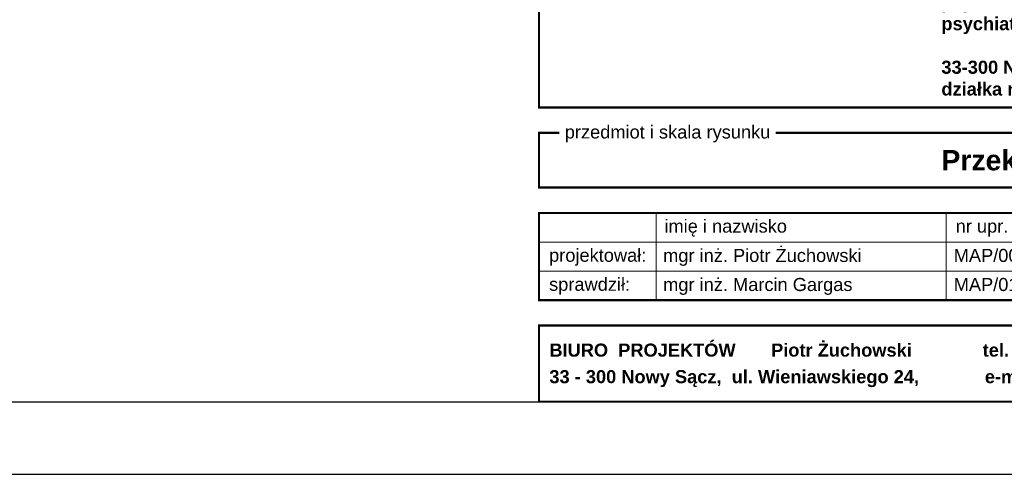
# Model space of a CAD drawing. Header units: inches. Extents: x 201967 to 338763, y -32705 to 30884.
# Tile 10 of 236: x 320912 to 322269, y -23680 to -23054. Entities that reach past the tile are written whole.
import ezdxf
from ezdxf.enums import TextEntityAlignment as Align

# ---------------------------------------------------------------- set-up
doc = ezdxf.new("R2010")
doc.units = ezdxf.units.IN
doc.header["$MEASUREMENT"] = 0
doc.layers.add('80 TABELA 1', color=7, linetype='Continuous', lineweight=18)
doc.styles.add('Arial-Bold', font='arialbd.ttf')
doc.styles.add('arialcce', font='arial.ttf')

# ---------------------------------------------------------------- blocks, each defined once
blk = doc.blocks.new('tabelka Jagielońska')
at = {"linetype": 'Continuous'}
for p, q in [((-1238.6, 260), (-1238.6, 140)), ((-838.8, 260), (-838.8, 140)), ((0, 220), (-1400, 220)), ((0, 180), (-1400, 180))]:
    blk.add_line(p, q, dxfattribs=at)
at = {"linetype": 'Continuous', "const_width": 3}
for points in [[(-1371.7, 630.8), (-1400, 630.8), (-1400, 405.4), (0, 405.4), (0, 630.8), (-960.2, 630.8)], [(-1371.7, 370.4), (-1400, 370.4), (-1400, 295), (0, 295), (0, 370.4), (-1073.9, 370.4)], [(-476, 105), (-1400, 105), (-1400, 0), (0, 0), (0, 105), (-75.3, 105)]]:
    blk.add_lwpolyline(points, dxfattribs=at)
blk.add_lwpolyline([(-1400, 140), (0, 140), (0, 260), (-1400, 260)], close=True, dxfattribs=at)
at = {"linetype": 'Continuous'}
for s, style, p in [('przedmiot i skala rysunku', 'arialcce', (-1364.4, 362.6)), ('imię i nazwisko', 'arialcce', (-1227, 232.9)), ('nr upr. budowlanych', 'arialcce', (-825.6, 232.9)), ('projektował:', 'arialcce', (-1386, 192.8)), ('mgr inż. Piotr Żuchowski', 'arialcce', (-1228.8, 192.5)), ('MAP/0064/POOK/04', 'arialcce', (-828.3, 192.5)), ('sprawdził:', 'arialcce', (-1386, 152.8)), ('mgr inż. Marcin Gargas', 'arialcce', (-1228.8, 152.5)), ('MAP/0100/PWOK/14', 'arialcce', (-828.3, 152.5)), ('BIURO  PROJEKTÓW       Piotr Żuchowski              tel. 513-064-705', 'Arial-Bold', (-1385.6, 62.1)), ('33 - 300 Nowy Sącz,  ul. Wieniawskiego 24,             e-mail:  zucho@konto.pl', 'Arial-Bold', (-1385.6, 25.5))]:
    blk.add_text(s, height=17.98, dxfattribs=dict(at, style=style)).set_placement(p)
at = {"insert": (-845.3, 518.1), "char_height": 18, "width": 846.397, "attachment_point": 4, "style": 'Arial-Bold'}
blk.add_mtext('\\pt252;{\\C0;rozbudowa i przebudowa istniejącego budynku usługowego wraz ze zmianą sposobu użytkowania z funkcji biurowej na centrum zdrowia psychicznego i ośrodek wysokospecjalistycznej całodobowej opieki psychiatrycznej\\P\\P\\ptz;}33-300 Nowy Sącz, ul. Jagiellońska 52 a\\P\\pt252;działka nr 63/3, obr. 076, jedn. ewid. Nowy Sącz', dxfattribs=at)
at = {"linetype": 'Continuous', "style": 'Arial-Bold'}
blk.add_attdef('TEMAT RYSUNKU', text='', height=28, dxfattribs=at).set_placement((-845.3, 332.7), align=Align.MIDDLE_LEFT)
blk.add_attdef('SKALA', text='', height=28, dxfattribs=at).set_placement((-23.2, 332.7), align=Align.MIDDLE_RIGHT)
at = {"linetype": 'Continuous', "style": 'arialcce'}
for tag, p in [('nr rys.', (-81.2, 52.5)), ('NR', (-81.2, -29.4))]:
    blk.add_attdef(tag, text='', height=28, dxfattribs=at).set_placement(p, align=Align.MIDDLE)

msp = doc.modelspace()

# ---------------------------------------------------------------- linework, layer by layer
at = {"layer": 'Defpoints'}
for points in [[(318927.98, -20709.94), (318927.98, -23679.94), (323127.98, -23679.94), (323127.98, -20709.94)], [(319027.98, -20809.94), (319027.98, -23579.94), (323027.98, -23579.94), (323027.98, -20809.94)]]:
    msp.add_lwpolyline(points, close=True, dxfattribs=at)

# ---------------------------------------------------------------- block references
at = {"layer": '80 TABELA 1', "linetype": 'Continuous'}
ref = msp.add_blockref('tabelka Jagielońska', (323027.98, -23579.94), dxfattribs=at)
ref.add_attrib('TEMAT RYSUNKU', 'Przekrój C-C', dxfattribs={"layer": '0', "linetype": 'Continuous', "height": 28, "style": 'Arial-Bold'}).set_placement((322182.72, -23247.24), align=Align.MIDDLE_LEFT)

doc.saveas('drawing.dxf')
